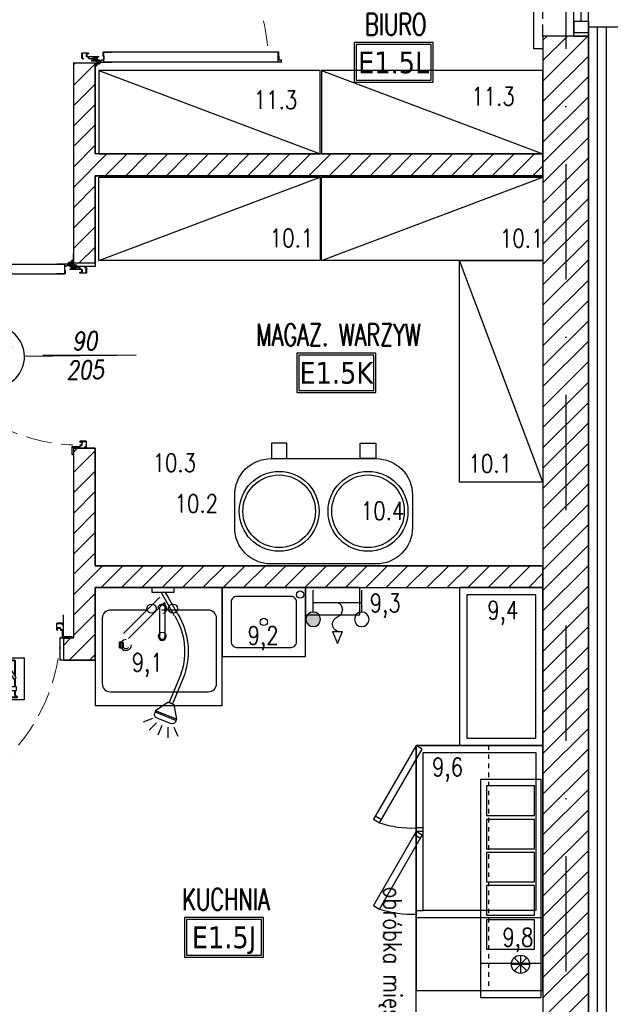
# Model space of a CAD drawing. Header units: millimetres. Extents: x 42924 to 92944, y -369470 to -179866.
# Tile 172 of 256: x 63092 to 63417, y -185553 to -185010. Entities that reach past the tile are written whole.
import ezdxf
from ezdxf.enums import TextEntityAlignment as Align

# ---------------------------------------------------------------- set-up
doc = ezdxf.new("R2010")
doc.units = ezdxf.units.MM
for name, pattern in [('2_3', [1, 0.5, -0.5]), ('CACHE', [9.525, 6.35, -3.175]), ('CENTER', [0.6, 0.375, -0.075, 0.075, -0.075]), ('DASHDOT', [25.4, 12.7, -6.35, 0, -6.35]), ('Hidden Line', [391.222223, 282.222223, -109])]:
    doc.linetypes.add(name, pattern=pattern)
doc.layers.get('0').update_dxf_attribs({"color": 8})
for name, color, linetype in [('!! 0_ Istn-okna', 8, 'Continuous'), ('!! 0_ Istn-sciany', 8, 'Continuous'), ('!! 0_ Istn-widok', 8, 'Continuous'), ('!! 0_Osie', 8, 'DASHDOT'), ('!! 1_ proj wyposdażenie', 54, 'Continuous'), ('!! 1_ widok', 8, 'Continuous'), ('!! 1_drzwi opis', 8, 'Continuous'), ('!! 1_drzwi-linia', 8, 'Continuous'), ('!! 1_hatch projektowane ściany', 8, 'Continuous'), ('!! 1_OPIS POM NOWE', 123, 'Continuous'), ('!! 1_PROJ przerywana', 8, 'CACHE'), ('!! 1_PROJ Sciany', 8, 'Continuous'), ('!! 1_PROJ TERMOIZOL', 8, 'Continuous'), ('!! 2_ remont Ocieplenie', 8, 'ZIGZAG'), ('!! technologia', 124, 'Continuous'), ('0-osie-liniA', 8, 'DASHDOT'), ('E_0', 4, 'Continuous'), ('E_AW', 1, 'Continuous')]:
    doc.layers.add(name, color=color, linetype=linetype)
doc.styles.add('50', font='ROMANS.shx', dxfattribs={"width": 0.8, "height": 10})
doc.styles.add('ARCHETYP', font='romans.shx', dxfattribs={"height": 15})
doc.styles.add('ARIAL', font='tahoma.ttf')
doc.styles.add('TXT', font='simplex.shx')
doc.linetypes.add('ZIGZAG', pattern='A,0.00254,-5.08,[131,ltypeshp.shx,S=5.08,R=0,X=-5.08,Y=0],-10.16,[131,ltypeshp.shx,S=5.08,R=180,X=5.08,Y=0],-5.08', length=20.32254)

# ---------------------------------------------------------------- blocks, each defined once
blk = doc.blocks.new('A$C407E493E')
at = {"layer": 'E_AW', "lineweight": 40}
for p, q in [((1.41, 30.87), (1.41, 43.67)), ((1.41, 43.67), (9.98, 43.67)), ((11.36, 43.67), (16, 43.67)), ((18.03, 43.67), (20.58, 43.67)), ((20.58, 43.67), (21.93, 45.03)), ((21.93, 45.03), (21.93, 36.86)), ((20.9, 35.83), (21.93, 36.86)), ((20.9, 33.91), (21.93, 34.94)), ((21.93, 34.94), (21.93, 32.22)), ((20.58, 30.87), (1.41, 30.87)), ((20.58, 30.87), (21.93, 32.22))]:
    blk.add_line(p, q, dxfattribs=at)
at = {"layer": 'E_AW'}
for p, q in [((10.96, 44.27), (6.58, 41.6)), ((11.83, 42.96), (10.96, 44.27)), ((18.03, 44.43), (16, 44.43)), ((16, 44.43), (16, 41.02)), ((18.03, 38.97), (18.03, 44.43)), ((6.58, 41.6), (6.58, 36.72)), ((8.36, 40.78), (11.83, 42.96)), ((12.5, 41.02), (8.36, 38.75)), ((8.36, 38.75), (8.36, 40.78)), ((16, 41.02), (12.5, 41.02)), ((16.29, 35.51), (13.7, 38.98)), ((13.7, 38.98), (18.03, 38.97)), ((7.93, 34.3), (10.21, 34.29)), ((10.21, 34.29), (10.21, 30.87)), ((10.37, 35.88), (12.53, 37.05)), ((11.98, 35.88), (10.37, 35.88)), ((11.98, 30.87), (11.98, 35.88)), ((12.53, 37.05), (15.28, 33.58)), ((15.28, 33.58), (20.58, 33.58)), ((20.58, 35.51), (16.29, 35.51)), ((20.58, 33.58), (20.58, 35.51)), ((20.9, 33.91), (20.9, 35.83)), ((10.21, 30.87), (11.98, 30.87)), ((3.54, 14.43), (9.91, 20.95)), ((9.91, 20.95), (14.98, 20.95)), ((14.98, 20.95), (10.84, 16.24)), ((9.91, 7.91), (3.54, 14.43)), ((10.84, 16.24), (19.84, 16.24)), ((19.84, 12.62), (10.84, 12.62)), ((10.84, 12.62), (14.98, 7.91)), ((19.84, 16.24), (19.84, 12.62)), ((14.98, 7.91), (9.91, 7.91))]:
    blk.add_line(p, q, dxfattribs=at)
blk.add_lwpolyline([(0, 0), (0, 48.82), (23.29, 48.82), (23.29, 0)], close=True, dxfattribs=at)
blk.add_circle((5.81, 34.7), 1.75, dxfattribs=at)
blk.add_arc((5.81, 34.7), 2.16, 349.4003, 69.1396, dxfattribs=at)
blk = doc.blocks.new('Lave mains LMASW')
at = {"color": 0, "linetype": 'ByBlock', "lineweight": -2}
blk.add_lwpolyline([(0, -0.38), (0.46, -0.38), (0.46, 0), (0, 0)], close=True, dxfattribs=at)
blk.add_lwpolyline([(0.08, -0.33), (0.38, -0.33, 0.414214), (0.41, -0.3), (0.41, -0.08, 0.414214), (0.38, -0.05), (0.08, -0.05, 0.414214), (0.05, -0.08), (0.05, -0.3, 0.414214)], format="xyb", close=True, dxfattribs=at)
for centre in [(0.4301, -0.0392), (0.23, -0.19)]:
    blk.add_circle(centre, 0.02, dxfattribs=at)
blk = doc.blocks.new('Poste de nettoyage')
blk.add_lwpolyline([(0, 0), (0.3, 0), (0.3, 0.15), (0, 0.15)], close=True)
blk = doc.blocks.new('Poste de nettoyage!')
at = {"layer": '!! 1_ proj wyposdażenie'}
blk.add_blockref('Poste de nettoyage', (-0.15, -0.17), dxfattribs=at)
blk = doc.blocks.new('kran ze złączką')
h = blk.add_hatch(color=256)
edge = h.paths.add_edge_path()
edge.add_arc((20, -12), 3, 0, 360)
for p, q in [((0, -9), (0, 0)), ((20, -9), (20, 0)), ((20, -5), (0, -5)), ((12, -17), (8, -17)), ((10, -22), (8, -17)), ((12, -17), (10, -22))]:
    blk.add_line(p, q)
for centre in [(0, -12), (20, -12)]:
    blk.add_circle(centre, 3)
for centre, start, end in [((11.25, -8), 112.6199, 247.3801), ((8.75, -14), 292.6199, 67.3801)]:
    blk.add_arc(centre, 3.25, start, end)
blk = doc.blocks.new('nadstawka na gn')
blk.add_line((0, -101.14), (33.5, -101.14))
for points in [[(0, 0), (0, -120), (33.5, -120), (33.5, 0)], [(3.38, -3.51), (3.38, -19.71), (29.88, -19.71), (29.88, -3.51)], [(3.38, -21.92), (3.38, -38.12), (29.88, -38.12), (29.88, -21.92)], [(3.38, -40.16), (3.38, -56.36), (29.88, -56.36), (29.88, -40.16)], [(3.38, -58.4), (3.38, -74.6), (29.88, -74.6), (29.88, -58.4)], [(3.38, -77.17), (3.38, -93.37), (29.88, -93.37), (29.88, -77.17)]]:
    blk.add_lwpolyline(points, close=True)
blk = doc.blocks.new('STÓŁ 135')
for p, q in [((-19.04, 94.03), (-22.5, 96.03)), ((4, 89.5), (0, 89.5)), ((4, 87.5), (0, 87.5)), ((2.46, 83.77), (-1, 85.77)), ((4, 43.77), (0, 43.77)), ((61.15, 17.95), (54.08, 10.88)), ((54.08, 17.95), (61.15, 10.88)), ((57.61, 19.41), (57.61, 9.41)), ((52.61, 14.41), (62.61, 14.41))]:
    blk.add_line(p, q)
for points in [[(-23.5, 94.3), (-20.04, 92.3), (3.46, 133), (0, 135)], [(0, 0), (70, 0), (70, 135), (0, 135)], [(70, 40), (0, 40), (0, 135), (70, 135)], [(66, 44), (4, 44), (4, 131), (66, 131)], [(-23.5, 46.8), (-20.04, 44.8), (3.46, 85.5), (0, 87.5)]]:
    blk.add_lwpolyline(points, close=True)
blk.add_circle((57.61, 14.41), 5)
for centre in [(-2, 148.3), (-2, 100.8)]:
    blk.add_arc(centre, 58.84, 252.1541, 271.9528)
blk = doc.blocks.new('spryskiwacz')
for p, q in [((5.51, 75.99), (3.29, 81.46)), ((8.72, 77.02), (8.75, 82.79)), ((11.99, 76.87), (14.21, 81.89)), ((2.48, 74.49), (-1.55, 78.61)), ((0.24, 72.11), (-4.85, 74.17)), ((1.78, 68.59), (13.34, 73.26)), ((13.59, 72.63), (2.04, 67.96)), ((2.63, 71.82), (10.48, 75)), ((12.02, 64.39), (13.59, 72.63)), ((13.08, 73.9), (13.59, 72.63)), ((2.04, 67.96), (1.53, 69.22)), ((8.9, 63.13), (2.04, 67.96)), ((8.9, 63.13), (12.02, 64.39)), ((11.38, 64.14), (9.53, 63.39)), ((16.04, 47.31), (9.53, 63.39)), ((17.9, 48.06), (11.38, 64.14)), ((12.49, 15.65), (5.03, 2.5)), ((14.23, 14.66), (9.14, 5.7)), ((7.07, 2.5), (9.14, 5.7)), ((0, 2.5), (12.33, 2.5)), ((0, 0), (0, 2.5)), ((12.33, 0), (0, 0)), ((12.33, 2.5), (12.33, 0))]:
    blk.add_line(p, q)
for centre, radius, start, end in [((3.38, 69.97), 2, 112.0452, 202.0452), ((11.23, 73.14), 2, 22.0452, 112.0452), ((-19.82, 35.3), 37.82, 328.7803, 18.6943), ((-19.82, 35.3), 39.82, 328.7803, 18.6943)]:
    blk.add_arc(centre, radius, start, end)
blk = doc.blocks.new('zaw-dr-90-p')
at = {"color": 2, "linetype": 'CENTER', "ltscale": 0.2}
for p, q in [((12, 0), (-12, 0)), ((0, 12), (0, -12)), ((24.5, 24), (31, 24)), ((24.5, 19), (31, 19))]:
    blk.add_line(p, q, dxfattribs=at)
at = {"ltscale": 0.2}
for p, q in [((10, 12), (6.5, 12)), ((10, 0), (10, 6.5))]:
    blk.add_line(p, q, dxfattribs=at)
blk.add_lwpolyline([(0, 6.5), (23.5, 6.5, 0.414214), (28, 11), (28, 31), (24.5, 31), (24.5, 11, -0.414214), (23.5, 10), (0, 10, 4.561698), (7.6, 6.5), (4.9, 4.2)], format="xyb", dxfattribs=at)
blk.add_lwpolyline([(-0.2, -0.2), (-2.5, -0.2), (-2.5, 0.2), (-0.2, 0.2), (-0.2, 2.5), (0.2, 2.5), (0.2, 0.2), (2.8, 0.2), (2.8, -0.2), (0.2, -0.2), (0.2, -2.8), (-0.2, -2.8)], close=True)
blk.add_lwpolyline([(10, 10), (10, 39), (6.5, 39), (6.5, 10)], dxfattribs=at)
blk.add_circle((0, 0), 6.5, dxfattribs=at)
blk = doc.blocks.new('drzwi 90- sc 12')
for p, q in [((-13620.32, 20410.16), (-13620.32, 20313.77)), ((-13614.92, 20409.86), (-13620.32, 20409.86)), ((-13616.12, 20410.26), (-13620.22, 20410.26)), ((-13616.12, 20410.26), (-13620, 20410.26)), ((-13618.17, 20410.26), (-13616.22, 20410.26)), ((-13618.17, 20410.26), (-13616.22, 20410.26)), ((-13616.12, 20410.26), (-13616.12, 20411.46)), ((-13616.12, 20411.46), (-13615.02, 20411.46)), ((-13614.92, 20411.36), (-13614.92, 20313.77)), ((-13620.32, 20313.47), (-13620.32, 20317.97)), ((-13614.92, 20312.27), (-13614.92, 20317.97)), ((-13614.92, 20313.77), (-13620.32, 20313.77)), ((-13618.22, 20313.37), (-13620.22, 20313.37)), ((-13618.22, 20313.67), (-13618.22, 20313.37)), ((-13618.22, 20313.67), (-13616.42, 20313.67)), ((-13617.77, 20311.12), (-13617.77, 20305.72)), ((-13617.77, 20311.12), (-13617.77, 20305.72)), ((-13616.17, 20309.92), (-13616.17, 20311.02)), ((-13615.92, 20313.17), (-13615.92, 20312.17)), ((-13615.92, 20312.17), (-13615.02, 20312.17)), ((-13715.57, 20308.32), (-13715.57, 20308.56)), ((-13715.57, 20307.69), (-13715.57, 20308.56)), ((-13715.57, 20307.82), (-13715.57, 20308.56)), ((-13715.57, 20307.72), (-13715.37, 20307.72)), ((-13616.17, 20309.92), (-13617.37, 20309.92)), ((-13715.77, 20301.96), (-13716.27, 20301.96)), ((-13616.77, 20301.96), (-13616.27, 20301.96))]:
    blk.add_line(p, q)
for points in [[(-13665.27, 20284.96), (-13665.27, 20325.83)], [(-13615.57, 20309.64), (-13615.32, 20309.64), (-13615.32, 20309.82), (-13616.32, 20309.82), (-13616.32, 20309.64), (-13615.92, 20309.64)]]:
    blk.add_lwpolyline(points)
at = {"lineweight": 30}
for points in [[(-13716.27, 20308.92), (-13721.27, 20308.92)], [(-13716.27, 20308.92), (-13716.27, 20296.92)], [(-13614.27, 20308.92), (-13609.27, 20308.92)], [(-13614.27, 20308.92), (-13614.27, 20296.92)]]:
    blk.add_lwpolyline(points, dxfattribs=at)
at = {"ltscale": 0.2}
for points in [[(-13715.57, 20307.51), (-13715.57, 20309.48, 0.414214), (-13715.91, 20309.82), (-13719.43, 20309.82, 0.414214), (-13719.77, 20309.48), (-13719.77, 20308.92), (-13719.59, 20308.92), (-13719.59, 20309.48, -0.414214), (-13719.43, 20309.64), (-13716.97, 20309.64)], [(-13716.97, 20309.64), (-13715.91, 20309.64, -0.414214), (-13715.75, 20309.48), (-13715.75, 20307.51)], [(-13715.75, 20307.76), (-13715.75, 20305.58, 0.414214), (-13715.41, 20305.24), (-13714.96, 20305.24, -0.414214), (-13714.8, 20305.08), (-13714.8, 20304.48, 0.414214), (-13714.46, 20304.14), (-13713.28, 20304.14, 0.414214), (-13712.94, 20304.48), (-13712.94, 20305.15, -1), (-13712.75, 20305.15), (-13712.75, 20301.96, -0.414214), (-13712.91, 20301.8), (-13715.43, 20301.8, -0.414214), (-13715.59, 20301.96), (-13715.59, 20302.52), (-13715.77, 20302.52), (-13715.77, 20301.96, 0.414214), (-13715.43, 20301.62), (-13712.91, 20301.62, 0.414214), (-13712.57, 20301.96), (-13712.57, 20305.15, 1), (-13713.12, 20305.15), (-13713.12, 20304.48, -0.414214), (-13713.28, 20304.32), (-13714.46, 20304.32, -0.414214), (-13714.62, 20304.48), (-13714.62, 20305.08, 0.414214), (-13714.96, 20305.42), (-13715.41, 20305.42, -0.414214), (-13715.57, 20305.58), (-13715.57, 20307.64)], [(-13615.92, 20309.64), (-13616.63, 20309.64, 0.414214), (-13616.79, 20309.48), (-13616.79, 20305.58, -0.414214), (-13617.13, 20305.24), (-13617.58, 20305.24, 0.414214), (-13617.74, 20305.08), (-13617.74, 20304.48, -0.414214), (-13618.08, 20304.14), (-13619.26, 20304.14, -0.414214), (-13619.6, 20304.48), (-13619.6, 20305.15, 1), (-13619.79, 20305.15), (-13619.79, 20301.96, 0.414214), (-13619.63, 20301.8), (-13617.11, 20301.8, 0.414214), (-13616.95, 20301.96), (-13616.95, 20302.52), (-13616.77, 20302.52), (-13616.77, 20301.96, -0.414214), (-13617.11, 20301.62), (-13619.63, 20301.62, -0.414214), (-13619.97, 20301.96), (-13619.97, 20305.15, -1), (-13619.42, 20305.15), (-13619.42, 20304.48, 0.414214), (-13619.26, 20304.32), (-13618.08, 20304.32, 0.414214), (-13617.92, 20304.48), (-13617.92, 20305.08, -0.414214), (-13617.58, 20305.42), (-13617.13, 20305.42, 0.414214), (-13616.97, 20305.58), (-13616.97, 20309.48, -0.414214), (-13616.63, 20309.82), (-13613.11, 20309.82, -0.414214), (-13612.77, 20309.48), (-13612.77, 20308.92), (-13612.95, 20308.92), (-13612.95, 20309.48, 0.414214), (-13613.11, 20309.64), (-13615.57, 20309.64)]]:
    blk.add_lwpolyline(points, format="xyb", dxfattribs=at)
blk.add_lwpolyline([(-13616.79, 20308.82), (-13616.97, 20308.82), (-13616.97, 20307.42), (-13616.79, 20307.42)], close=True)
for centre, radius, start, end in [((-13620.22, 20410.16), 0.1, 90, 180), ((-13615.02, 20411.36), 0.1, 0, 90), ((-13620.22, 20313.47), 0.1, 180, 270), ((-13616.42, 20313.17), 0.5, 0, 90), ((-13616.27, 20311.02), 0.1, 0, 90), ((-13615.02, 20312.27), 0.1, 270, 0)]:
    blk.add_arc(centre, radius, start, end)
at = {"linetype": 'Hidden Line', "lineweight": 9, "ltscale": 0.05}
blk.add_arc((-13615.5, 20305.14), 99.12, 94.8005, 177.6944, dxfattribs=at)
at = {"xscale": 0.09999999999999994, "yscale": 0.09999999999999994, "zscale": 0.09999999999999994, "rotation": 180.0000000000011}
blk.add_blockref('zaw-dr-90-p', (-13614.92, 20310.92), dxfattribs=at)
blk = doc.blocks.new('BLOK OSI')
at = {"layer": '0-osie-liniA', "ltscale": 5}
blk.add_lwpolyline([(54572.71, -198088.59), (54572.71, -199860.82)], dxfattribs=at)
blk = doc.blocks.new('1_ok-opis')
blk.add_line((0, 111.61), (0, 50))
for points in [[(-17, 128.61), (-17, 143.61)], [(17, 128.61), (17, 143.61)]]:
    blk.add_lwpolyline(points)
for centre, start, end in [((0, 143.61), 0, 180), ((0, 128.61), 180, 0)]:
    blk.add_arc(centre, 17, start, end)
at = {"style": 'ARCHETYP'}
for tag, height, rotation, p in [('NR', 12, 90, (0, 136.9)), ('NR', 12, 270, (0, 136.9)), ('SZEROKOŚĆ', 10, 90, (-8, 78.29)), ('WYSOKOŚĆ', 10, 270, (-8, 78.29)), ('SZEROKOŚĆ', 10, 270, (8, 78.29)), ('WYSOKOŚĆ', 10, 90, (8, 78.29))]:
    blk.add_attdef(tag, text='', height=height, rotation=rotation, dxfattribs=at).set_placement(p, align=Align.MIDDLE)
blk = doc.blocks.new('obieraczka do warzyw')
blk.add_lwpolyline([(-5539.39, 10390.16), (-5481.39, 10390.16, -0.414214), (-5461.39, 10370.16), (-5461.39, 10352.16, -0.414214), (-5481.39, 10332.16), (-5539.39, 10332.16, -0.414214), (-5559.39, 10352.16), (-5559.39, 10370.16, -0.414214)], format="xyb", close=True)
for points in [[(-5539.15, 10332.16), (-5530.64, 10332.16), (-5530.64, 10323.58), (-5539.15, 10323.58)], [(-5481.64, 10332.16), (-5490.15, 10332.16), (-5490.15, 10323.58), (-5481.64, 10323.58)]]:
    blk.add_lwpolyline(points, close=True)
for centre, radius in [((-5534.89, 10361.16), 22), ((-5485.89, 10361.16), 22), ((-5534.89, 10361.16), 20), ((-5485.89, 10361.16), 20)]:
    blk.add_circle(centre, radius)
blk = doc.blocks.new('OKNO PROJ 120')
at = {"layer": '!! 0_ Istn-okna'}
for points in [[(62604.5, -199623.15), (62717.5, -199623.15)], [(62612.5, -199627.15), (62722.5, -199627.15)], [(62604.5, -199631.15), (62717.5, -199631.15)]]:
    blk.add_lwpolyline(points, dxfattribs=at)
for points in [[(62606.5, -199631.15), (62612.5, -199631.15), (62612.5, -199623.15), (62606.5, -199623.15)], [(62722.5, -199631.15), (62715.5, -199631.15), (62715.5, -199623.15), (62722.5, -199623.15)]]:
    blk.add_lwpolyline(points, close=True, dxfattribs=at)
at = {"layer": '!! 0_ Istn-sciany'}
for points in [[(62604.5, -199631.15), (62609.5, -199631.15)], [(62717.5, -199631.15), (62717.5, -199631.15)]]:
    blk.add_lwpolyline(points, dxfattribs=at)
at = {"layer": '!! 0_ Istn-widok'}
for points in [[(62597.5, -199601.15), (62731.5, -199601.15)], [(62597.5, -199606.15), (62597.5, -199601.15)], [(62731.5, -199606.15), (62731.5, -199601.15)], [(62602.5, -199651.15), (62602.5, -199671.15)], [(62726.5, -199651.15), (62726.5, -199671.15)], [(62726.5, -199671.15), (62602.5, -199671.15)]]:
    blk.add_lwpolyline(points, dxfattribs=at)
at = {"layer": '!! 1_PROJ przerywana'}
for points in [[(62604.5, -199606.15), (62724.5, -199606.15)], [(62609.5, -199651.15), (62719.5, -199651.15)]]:
    blk.add_lwpolyline(points, dxfattribs=at)
at = {"layer": '!! 1_PROJ Sciany'}
for points in [[(62604.5, -199623.15), (62604.5, -199606.15)], [(62724.5, -199623.15), (62724.5, -199606.15)], [(62604.5, -199623.15), (62604.5, -199631.15)], [(62724.5, -199623.15), (62724.5, -199631.15)], [(62609.5, -199631.15), (62609.5, -199651.15)], [(62719.5, -199631.15), (62719.5, -199651.15)], [(62719.5, -199631.15), (62724.5, -199631.15)], [(62609.5, -199651.15), (62604.5, -199651.15)], [(62719.5, -199651.15), (62724.5, -199651.15)]]:
    blk.add_lwpolyline(points, dxfattribs=at)

msp = doc.modelspace()

# ---------------------------------------------------------------- hatches: boundary and pattern name
at = {"layer": '!! 1_hatch projektowane ściany'}
h = msp.add_hatch(dxfattribs=at)
h.set_pattern_fill('ANSI31', color=256, scale=2.5)
h.set_pattern_definition([(45, (0, 13685.2005), (-5.61266008, 5.61266008), [])])
h.paths.add_polyline_path([(62634.06387, -184652.3878), (62622.56735, -184652.3878), (62622.56735, -184640.3878), (62634.06387, -184640.3878)])
h.paths.add_polyline_path([(62856.06379, -184652.3878), (62856.06379, -184640.3878), (62793.06379, -184640.3878), (62793.06379, -184390.3878), (62781.06379, -184390.3878), (62781.06379, -184640.3878), (62736.06387, -184640.3878), (62736.06387, -184652.3878)])
h.paths.add_polyline_path([(63213.06379, -184652.3878), (63213.06379, -184640.3878), (63192.06379, -184640.3878), (63192.06379, -184576.1746), (63180.06379, -184576.1746), (63180.06379, -184640.3878), (62980.06379, -184640.3878), (62980.06379, -184515.3878), (63080.06379, -184515.3878), (63080.06379, -184390.8878), (63068.06379, -184390.8878), (63068.06379, -184503.3878), (62968.06379, -184503.3878), (62968.06379, -184640.3878), (62958.06379, -184640.3878), (62958.06379, -184652.3878)])
h.paths.add_polyline_path([(63180.06379, -184474.1746), (63192.06379, -184474.1746), (63192.06379, -184390.3878), (63180.06379, -184390.3878)])
h.paths.add_polyline_path([(63315.06379, -184640.3878), (63380.06379, -184640.3878), (63380.06379, -184652.3878), (63315.06379, -184652.3878)])
h.paths.add_polyline_path([(63121.18969, -184932.3878), (63133.18969, -184932.3878), (63133.18969, -184884.3878), (63380.06379, -184884.3878), (63380.06379, -184872.3878), (63133.18969, -184872.3878), (63133.18969, -184797.3878), (63121.18969, -184797.3878)])
h.paths.add_polyline_path([(62622.56735, -184797.3878), (62725.18969, -184797.3878), (62725.18969, -184809.3878), (62622.56735, -184809.3878)])
h.paths.add_polyline_path([(62622.56735, -185009.3878), (62964.18969, -185009.3878), (62964.18969, -184926.3878), (62976.18969, -184926.3878), (62976.18969, -185029.3878), (62964.18969, -185029.3878), (62964.18969, -185021.3878), (62622.3156, -185021.3878)])
h.paths.add_polyline_path([(62622.3156, -185185.80026), (62964.18969, -185185.80026), (62964.18969, -185235.3878), (62976.05469, -185235.3878), (62976.32469, -185131.32782), (62964.18969, -185131.44778), (62964.18969, -185173.80026), (62622.56735, -185173.80026)])
h.paths.add_polyline_path([(62929.18969, -185363.21272), (63013.68969, -185363.21272), (63013.68969, -185351.21272), (62976.18969, -185351.21272), (62976.18969, -185337.3878), (62964.18969, -185337.3878), (62964.18969, -185351.21272), (62929.18969, -185351.21272)])
h.paths.add_polyline_path([(63115.68969, -185363.2057), (63133.18969, -185363.2057), (63133.18969, -185323.21272), (63380.06373, -185323.21272), (63380.06379, -185311.21272), (63133.18969, -185311.21272), (63133.18969, -185246.3878), (63121.18969, -185246.38588), (63121.18969, -185351.21272), (63115.68887, -185351.2057)])
edge = h.paths.add_edge_path()
edge.add_line((63121.18969, -185144.38588), (63133.18969, -185144.38588))
edge.add_line((63133.18969, -185144.38588), (63133.18969, -185096.3878))
edge.add_line((63133.18969, -185096.3878), (63380.06373, -185096.3878))
edge.add_line((63380.06373, -185096.3878), (63380.06373, -185084.3878))
edge.add_line((63380.06373, -185084.3878), (63133.18969, -185084.3878))
edge.add_line((63133.18969, -185084.3878), (63133.18969, -185034.3878))
edge.add_line((63133.18969, -185034.3878), (63121.18969, -185034.3878))
edge.add_line((63121.18969, -185034.3878), (63121.18969, -185144.50584))
h = msp.add_hatch(dxfattribs=at)
h.set_pattern_fill('ANSI31', color=256, scale=2.5)
h.set_pattern_definition([(45, (0, 13698.2005), (-5.61266008, 5.61266008), [])])
h.paths.add_polyline_path([(63380.06373, -185773.3878), (63405.06373, -185773.3878), (63405.06373, -185019.40053), (63380.06373, -185019.40053)])

# ---------------------------------------------------------------- linework, layer by layer
at = {"layer": '!! 1_ proj wyposdażenie'}
for p, q in [((63135.18975, -185038.3878), (63257.18975, -185084.3878)), ((63258.06385, -185038.3878), (63380.06385, -185084.3878)), ((63135.18969, -185143.15561), (63257.18969, -185097.15561)), ((63258.06379, -185143.15561), (63380.06379, -185097.15561)), ((63380.06373, -185265.15566), (63334.06373, -185143.15566)), ((63148.79456, -185348.5047), (63168.79456, -185328.5047)), ((63151.62299, -185351.33313), (63171.62299, -185331.33313))]:
    msp.add_line(p, q, dxfattribs=at)
at = {"layer": '!! 1_ proj wyposdażenie', "ltscale": 0.1}
for p, q in [((63168.70877, -185334.24734), (63168.70877, -185350.35174)), ((63171.70877, -185331.91891), (63171.70877, -185350.35174))]:
    msp.add_line(p, q, dxfattribs=at)
at = {"layer": '!! 1_ proj wyposdażenie'}
for points in [[(63135.18975, -185084.3878), (63257.18975, -185084.3878), (63257.18975, -185038.3878), (63135.18975, -185038.3878)], [(63258.06385, -185084.3878), (63380.06385, -185084.3878), (63380.06385, -185038.3878), (63258.06385, -185038.3878)], [(63135.18975, -185097.15561), (63257.18975, -185097.15561), (63257.18975, -185143.15561), (63135.18975, -185143.15561)], [(63258.06385, -185097.15561), (63380.06385, -185097.15561), (63380.06385, -185143.15561), (63258.06385, -185143.15561)], [(63334.06373, -185265.15561), (63334.06373, -185143.15561), (63380.06373, -185143.15561), (63380.06373, -185265.15561)], [(63148.6107, -185353.41891), (63148.6107, -185356.41891), (63146.6107, -185356.41891), (63146.6107, -185353.41891)], [(63146.6107, -185353.41891), (63146.6107, -185356.41891), (63147.6107, -185356.41891), (63147.6107, -185353.41891)], [(63310.06389, -185410.21272), (63380.06389, -185410.21272), (63380.06389, -185773.3878), (63310.06389, -185773.3878)]]:
    msp.add_lwpolyline(points, close=True, dxfattribs=at)
at = {"layer": '!! 1_ proj wyposdażenie', "ltscale": 0.1}
for points in [[(63133.18969, -185388.21272), (63203.18969, -185388.21272), (63203.18969, -185323.21272), (63133.18969, -185323.21272)], [(63334.06376, -185410.21272), (63380.06376, -185410.21272), (63380.06376, -185323.21272), (63334.06376, -185323.21272)], [(63338.06376, -185406.21272), (63376.06376, -185406.21272), (63376.06376, -185327.21272), (63338.06376, -185327.21272)]]:
    msp.add_lwpolyline(points, close=True, dxfattribs=at)
msp.add_lwpolyline([(63161.97311, -185335.68827), (63141.60812, -185335.68827, 0.414213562), (63137.10812, -185340.18827), (63137.10812, -185376.18827, 0.414213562), (63141.60812, -185380.68827), (63195.60812, -185380.68827, 0.414213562), (63200.10812, -185376.18827), (63200.10812, -185340.18827, 0.414213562), (63195.60812, -185335.68827), (63169.95812, -185335.68827)], format="xyb", dxfattribs=at)
msp.add_lwpolyline([(63168.70877, -185339.46272), (63168.49339, -185339.46272)], dxfattribs=at)
at = {"layer": '!! 1_ proj wyposdażenie', "linetype": '2_3', "ltscale": 5}
msp.add_lwpolyline([(63380.06373, -185545.21272), (63380.06373, -185410.21272), (63350.06373, -185410.21272), (63350.06373, -185545.21272)], close=True, dxfattribs=at)
at = {"layer": '!! 1_ proj wyposdażenie', "ltscale": 0.1}
for centre in [(63164.28928, -185334.81621), (63176.12827, -185334.81621)]:
    msp.add_circle(centre, 2.5, dxfattribs=at)
at = {"layer": '!! 1_ proj wyposdażenie'}
msp.add_circle((63170.20877, -185349.91891), 2, dxfattribs=at)
at = {"layer": '!! 1_ proj wyposdażenie', "ltscale": 0.1}
for centre, radius, start, end in [((63170.20877, -185334.91891), 2.5, 278.1301024, 171.8698976), ((63170.20877, -185350.35174), 2, 138.5903779, 41.4096221), ((63170.20877, -185350.35174), 1.5, 180, 0)]:
    msp.add_arc(centre, radius, start, end, dxfattribs=at)
at = {"layer": '!! 1_ proj wyposdażenie'}
for centre, radius, start, end in [((63170.20877, -185334.91891), 2, 315, 135), ((63150.20877, -185354.91891), 3, 86.8103149, 150), ((63150.20877, -185354.91891), 3, 210, 3.1896851), ((63150.20877, -185354.91891), 2, 135, 315)]:
    msp.add_arc(centre, radius, start, end, dxfattribs=at)
at = {"layer": '!! 1_hatch projektowane ściany'}
for points in [[(63380.06373, -185773.3878), (63405.06373, -185773.3878), (63405.06373, -185019.40053), (63380.06373, -185019.40053)], [(63115.68969, -185363.2057), (63133.18969, -185363.2057), (63133.18969, -185323.21272), (63380.06373, -185323.21272), (63380.06379, -185311.21272), (63133.18969, -185311.21272), (63133.18969, -185246.3878), (63121.18969, -185246.38588), (63121.18969, -185351.21272), (63115.68887, -185351.2057)]]:
    msp.add_lwpolyline(points, close=True, dxfattribs=at)
msp.add_lwpolyline([(63121.18969, -185144.38588), (63133.18969, -185144.38588), (63133.18969, -185096.3878), (63380.06373, -185096.3878), (63380.06373, -185084.3878), (63133.18969, -185084.3878), (63133.18969, -185034.3878), (63121.18969, -185034.3878), (63121.18969, -185144.50584)], dxfattribs=at)
at = {"layer": '!! 1_OPIS POM NOWE'}
for points in [[(63276.0033, -185044.79645), (63319.5233, -185044.79645), (63319.5233, -185023.03645), (63276.0033, -185023.03645)], [(63277.0913, -185043.70845), (63318.4353, -185043.70845), (63318.4353, -185024.12445), (63277.0913, -185024.12445)], [(63244.39427, -185215.81756), (63287.91427, -185215.81756), (63287.91427, -185194.05756), (63244.39427, -185194.05756)], [(63245.48227, -185214.72956), (63286.82627, -185214.72956), (63286.82627, -185195.14556), (63245.48227, -185195.14556)], [(63182.49187, -185526.83667), (63226.01187, -185526.83667), (63226.01187, -185505.07667), (63182.49187, -185505.07667)], [(63182.49187, -185526.83667), (63226.01187, -185526.83667), (63226.01187, -185505.07667), (63182.49187, -185505.07667)], [(63183.57987, -185525.74867), (63224.92387, -185525.74867), (63224.92387, -185506.16467), (63183.57987, -185506.16467)], [(63183.57987, -185525.74867), (63224.92387, -185525.74867), (63224.92387, -185506.16467), (63183.57987, -185506.16467)]]:
    msp.add_lwpolyline(points, close=True, dxfattribs=at)
at = {"layer": '!! 1_PROJ Sciany'}
for points in [[(63405.06373, -185011.40053), (63405.06373, -185798.3878), (63092.94506, -185798.3878)], [(63380.06373, -185019.40053), (63380.06373, -185084.3878)], [(63133.18969, -185034.3878), (63121.18969, -185034.3878)], [(63121.18969, -185034.3878), (63121.18969, -185146.3878)], [(63133.18969, -185034.3878), (63133.18969, -185084.3878)], [(63133.18969, -185034.3878), (63133.18969, -185084.3878)], [(63380.06379, -185084.3878), (63133.18969, -185084.3878)], [(63380.06379, -185096.3878), (63133.18969, -185096.3878)], [(63133.18969, -185096.3878), (63133.18969, -185146.3878)], [(63380.06373, -185096.3878), (63380.06373, -185311.21272)], [(63133.18969, -185146.3878), (63121.18969, -185146.3878)], [(63121.18969, -185246.3878), (63121.18969, -185351.21272), (63113.68969, -185351.21272)], [(63133.18969, -185246.3878), (63121.18969, -185246.3878)], [(63133.18969, -185246.3878), (63133.18969, -185311.21272)], [(63133.18969, -185311.21272), (63380.06379, -185311.21272)], [(63380.06373, -185323.21272), (63380.06373, -185773.3878), (63092.94506, -185773.3878)], [(63133.18969, -185323.21272), (63133.18969, -185363.21272), (63113.68969, -185363.21272)], [(63133.18969, -185323.21272), (63380.06379, -185323.21272)], [(63113.68969, -185351.21272), (63113.68969, -185363.21272)]]:
    msp.add_lwpolyline(points, dxfattribs=at)
at = {"layer": '!! 1_PROJ TERMOIZOL', "linetype": 'ZIGZAG', "ltscale": 0.75}
msp.add_line((63410.06363, -185803.38158), (63410.06338, -185014.40053), dxfattribs=at)
at = {"layer": '!! 2_ remont Ocieplenie', "linetype": 'Continuous', "ltscale": 0.75}
msp.add_line((63415.06363, -185808.38851), (63415.06338, -185014.40053), dxfattribs=at)

# ---------------------------------------------------------------- block references
at = {"layer": '!! 0_Osie'}
msp.add_blockref('BLOK OSI', (8819.85593, 13761.2005), dxfattribs=at)
at = {"layer": '!! 1_ proj wyposdażenie', "rotation": 180}
msp.add_blockref('obieraczka do warzyw', (57748.72724, -174920.07924), dxfattribs=at)
at = {"layer": '!! 1_ proj wyposdażenie', "ltscale": 0.1, "xscale": -1, "rotation": 180}
msp.add_blockref('spryskiwacz', (63164.52634, -185323.21272), dxfattribs=at)
at = {"layer": '!! 1_ proj wyposdażenie'}
for name, p, xscale, yscale, zscale in [('Lave mains LMASW', (63203.18969, -185323.21272), 100, 100, 100), ('Poste de nettoyage!', (63264.18969, -185321.21272), 100, 100, 100), ('kran ze złączką', (63280.16855, -185324.71343), -1.33817428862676, 1.33817428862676, 1.338174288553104)]:
    msp.add_blockref(name, p, dxfattribs=dict(at, xscale=xscale, yscale=yscale, zscale=zscale))
for name, p in [('STÓŁ 135', (63310.06389, -185545.21272)), ('nadstawka na gn', (63345.56373, -185429.07526))]:
    msp.add_blockref(name, p, dxfattribs=at)
at = {"layer": '!! 1_ widok', "rotation": 90}
msp.add_blockref('OKNO PROJ 120', (-136226.08821, -247623.89808), dxfattribs=at)
at = {"layer": '!! 1_drzwi opis'}
ref = msp.add_blockref('1_ok-opis', (63205.84684, -185194.27589), dxfattribs=dict(at, rotation=90.78386597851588))
ref.add_attrib('WYSOKOŚĆ', '90', dxfattribs={"layer": '0', "height": 10, "rotation": 0.783866, "style": '50', "oblique": 10, "width": 0.8}).set_placement((63127.45387, -185187.34771), align=Align.MIDDLE)
ref.add_attrib('SZEROKOŚĆ', '205', dxfattribs={"layer": '0', "height": 10, "rotation": 0.783866, "style": '50', "oblique": 10, "width": 0.8}).set_placement((63127.67276, -185203.34621), align=Align.MIDDLE)
ref.add_attrib('NR', 'Dw12.3', dxfattribs={"layer": '0', "height": 10, "rotation": 0.783866, "style": '50', "oblique": 10, "width": 0.8}).set_placement((63067.40123, -185196.03537), align=Align.MIDDLE)
at = {"layer": '!! 1_drzwi-linia'}
for p, rotation in [((42824.26535, -198648.6575), 270), ((83430.11403, -171530.11617), 90.00000000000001), ((49398.02272, -165042.22512), 180.0039420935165)]:
    msp.add_blockref('drzwi 90- sc 12', p, dxfattribs=dict(at, rotation=rotation))
at = {"layer": 'E_0', "rotation": 270}
msp.add_blockref('A$C407E493E', (63045.34937, -185361.90597), dxfattribs=at)

# ---------------------------------------------------------------- texts
at = {"layer": '!! 1_OPIS POM NOWE', "style": 'TXT', "width": 0.7}
for s, p in [('BIURO', (63298.87843, -185018.99013)), ('MAGAZ. WARZYW', (63267.2694, -185190.01125)), ('KUCHNIA', (63205.367, -185501.03035)), ('KUCHNIA', (63205.367, -185501.03035))]:
    msp.add_text(s, height=12, dxfattribs=at).set_placement(p, align=Align.CENTER)
at = {"layer": '!! 1_OPIS POM NOWE', "style": 'ARIAL'}
for tag, p in [('E1.5L', (63297.7633, -185033.91645)), ('E1.5K', (63266.15427, -185204.93756)), ('E1.5J', (63204.25187, -185515.95667)), ('E1.5J', (63204.25187, -185515.95667))]:
    msp.add_attdef(tag, text='', height=11.968, dxfattribs=at).set_placement(p, align=Align.MIDDLE_CENTER)
at = {"layer": '!! technologia', "char_height": 10, "attachment_point": 1, "style": '50'}
for s, heights, insert in [('11.3', [0], (63220.60229, -185049.52637)), ('11.3', [0], (63340.53729, -185047.63341)), ('10.1', [0], (63229.43937, -185125.67353)), ('10.1', [0], (63356.28333, -185125.87404)), ('10.3', [0], (63164.8803, -185249.50719)), ('10.1', [0], (63338.94279, -185249.93572)), ('10.2', [0], (63176.97558, -185271.97916)), ('10.4', [0], (63279.63305, -185276.00361)), ('9,3', [10], (63284.54178, -185326.80599)), ('9,4', [10], (63349.3378, -185330.73413)), ('9,2', [10], (63217.19967, -185344.65172)), ('9,1', [10], (63153.36608, -185359.4315)), ('9,6', [10], (63318.90627, -185417.10509)), ('9,8', [10], (63357.65666, -185510.9378))]:
    msp.add_mtext_dynamic_manual_height_columns(s, width=33.3164928, gutter_width=50, heights=heights, dxfattribs=dict(at, insert=insert))
at = {"layer": '!! technologia', "insert": (63302.17381, -185487.98651), "char_height": 10, "attachment_point": 1, "rotation": 270, "style": '50'}
msp.add_mtext_dynamic_manual_height_columns('obróbka mięsa', width=182.4693139, gutter_width=50, heights=[10], dxfattribs=at)

doc.saveas('drawing.dxf')
